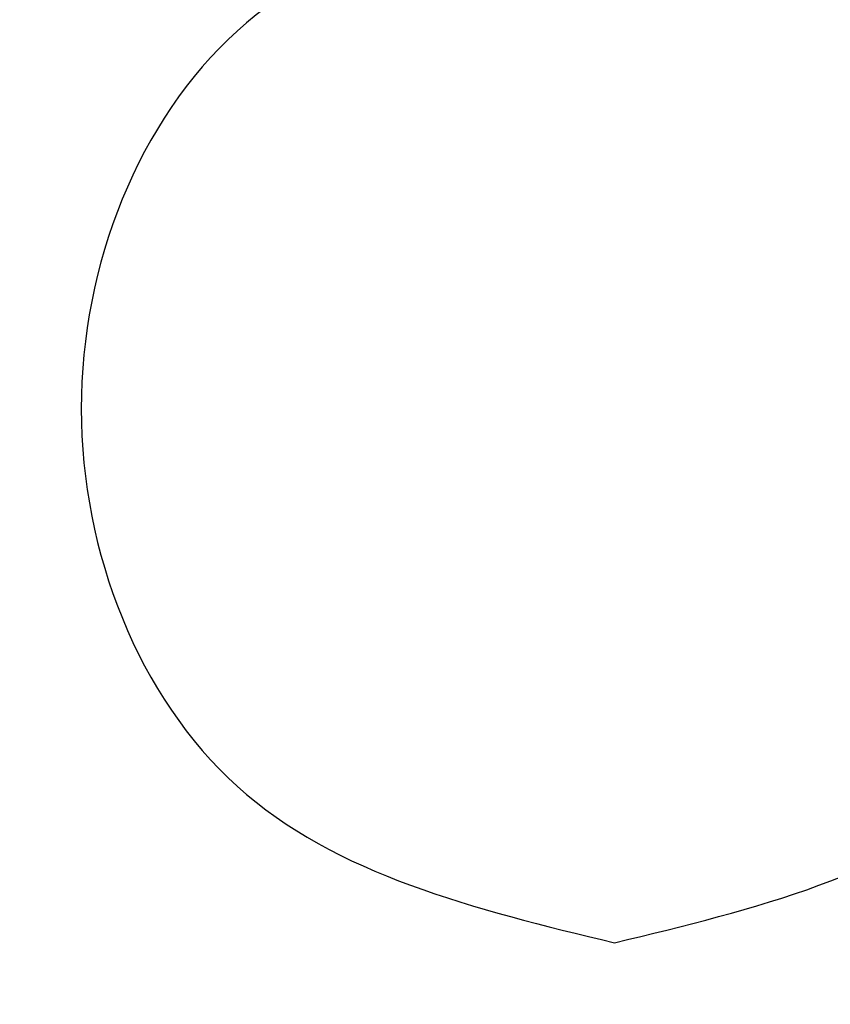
# Model space of a CAD drawing. Header units: inches. Extents: x -832 to -627, y -264 to 26.
# Tile 12 of 23: x -763.771 to -763.441, y -55.519 to -55.119. Entities that reach past the tile are written whole.
import ezdxf

# ---------------------------------------------------------------- set-up
doc = ezdxf.new("R2010")
doc.units = ezdxf.units.IN

# ---------------------------------------------------------------- blocks, each defined once
blk = doc.blocks.new('MEMBRANA__2', base_point=(-797.2500010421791, -81.75000026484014))
at = {"color": 7, "linetype": 'Continuous'}
for points in [[(-763.960760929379, -55.42816791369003), (-763.9619007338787, -55.42689125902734), (-763.9630713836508, -55.4255767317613), (-763.9642725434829, -55.42422451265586), (-763.9655038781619, -55.42283478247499), (-763.966765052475, -55.42140772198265), (-763.9680557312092, -55.41994351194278), (-763.9693755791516, -55.41844233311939), (-763.9707242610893, -55.41690436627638), (-763.9721014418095, -55.41532979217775), (-763.9735067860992, -55.41371879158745), (-763.9749399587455, -55.41207154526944), (-763.9764006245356, -55.41038823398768), (-763.9778884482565, -55.40866903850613), (-763.9794030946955, -55.40691413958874), (-763.9809442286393, -55.40512371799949), (-763.9825115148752, -55.40329795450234), (-763.9841046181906, -55.40143702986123), (-763.9857232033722, -55.39954112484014), (-763.9873669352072, -55.39761042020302), (-763.9890354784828, -55.39564509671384), (-763.9907284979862, -55.39364533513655), (-763.9924456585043, -55.39161131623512), (-763.9941866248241, -55.3895432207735), (-763.9959510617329, -55.38744122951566), (-763.9977386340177, -55.38530552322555), (-763.9995490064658, -55.38313628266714), (-764.0013818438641, -55.38093368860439), (-764.0032368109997, -55.37869792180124), (-764.0051135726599, -55.37642916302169), (-764.0070117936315, -55.37412759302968), (-764.0089311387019, -55.37179339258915), (-764.0108712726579, -55.36942674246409), (-764.0128318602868, -55.36702782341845), (-764.0148125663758, -55.36459681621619), (-764.016813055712, -55.36213390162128), (-764.0188329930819, -55.35963926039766), (-764.0208720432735, -55.35711307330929), (-764.0229298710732, -55.35455552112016), (-764.0250061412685, -55.35196678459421), (-764.0271005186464, -55.3493470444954), (-764.0292126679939, -55.34669648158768), (-764.0313422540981, -55.34401527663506), (-764.0334889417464, -55.34130361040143), (-764.0356523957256, -55.33856166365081), (-764.0378322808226, -55.33578961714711), (-764.0400282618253, -55.33298765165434), (-764.0422400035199, -55.33015594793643), (-764.0444671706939, -55.32729468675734), (-764.0467094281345, -55.32440404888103), (-764.0489664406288, -55.32148421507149), (-764.0512378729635, -55.31853536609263), (-764.0535233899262, -55.31555768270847), (-764.0558226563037, -55.31255134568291), (-764.0581353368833, -55.30951653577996), (-764.060461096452, -55.30645343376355), (-764.0627995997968, -55.30336222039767), (-764.0651505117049, -55.30024307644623), (-764.0675134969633, -55.29709618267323), (-764.0698882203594, -55.29392171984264), (-764.0722743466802, -55.29071986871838), (-764.0746715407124, -55.28749081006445), (-764.0770794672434, -55.28423472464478), (-764.0794977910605, -55.28095179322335), (-764.0819261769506, -55.27764219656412), (-764.0843642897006, -55.27430611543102), (-764.0868117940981, -55.27094373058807), (-764.0892683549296, -55.26755522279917), (-764.0917336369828, -55.26414077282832), (-764.0942073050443, -55.26070056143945), (-764.0966890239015, -55.25723476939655), (-764.0991784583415, -55.25374357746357), (-764.1016752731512, -55.25022716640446), (-764.1041791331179, -55.2466857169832), (-764.1066897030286, -55.24311940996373), (-764.1092066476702, -55.23952842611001), (-764.1117296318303, -55.23591294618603), (-764.1142583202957, -55.23227315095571), (-764.1167923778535, -55.22860922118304), (-764.1193314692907, -55.22492133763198), (-764.1218752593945, -55.22120968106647), (-764.1244234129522, -55.21747443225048), (-764.1269755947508, -55.21371577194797), (-764.1295314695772, -55.20993388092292), (-764.1320907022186, -55.20612893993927), (-764.1346529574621, -55.20230112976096), (-764.1372179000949, -55.19845063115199), (-764.1397851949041, -55.19457762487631), (-764.1423545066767, -55.19068229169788), (-764.1449255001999, -55.18676481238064), (-764.1474978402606, -55.18282536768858), (-764.1500711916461, -55.17886413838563), (-764.1526452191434, -55.17488130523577), (-764.1552195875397, -55.17087704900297), (-764.157793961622, -55.16685155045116), (-764.1603680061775, -55.16280499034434), (-764.1629413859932, -55.15873754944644), (-764.1655137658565, -55.15464940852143), (-764.168084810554, -55.15054074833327), (-764.1706541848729, -55.1464117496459), (-764.1732215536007, -55.14226259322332), (-764.1757865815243, -55.13809345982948), (-764.1783489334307, -55.13390453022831), (-764.180908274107, -55.12969598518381), (-764.1834642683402, -55.1254680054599), (-764.1860165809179, -55.12122077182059), (-764.1885648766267, -55.11695446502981), (-764.1911088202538, -55.11266926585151), (-764.1936480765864, -55.10836535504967), (-764.1961823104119, -55.10404291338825), (-764.1987111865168, -55.09970212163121), (-764.2012343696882, -55.09534316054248), (-764.2037515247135, -55.09096621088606), (-764.2062623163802, -55.0865714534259), (-764.2087664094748, -55.08215906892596), (-764.2112634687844, -55.07772923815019), (-764.2137531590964, -55.07328214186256), (-764.2162351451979, -55.06881796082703), (-764.2187090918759, -55.06433687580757), (-764.221174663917, -55.0598390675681), (-764.2236315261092, -55.05532471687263), (-764.2260793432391, -55.05079400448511), (-764.2285177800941, -55.04624711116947), (-764.2309465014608, -55.04168421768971), (-764.2333651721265, -55.03710550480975), (-764.2357734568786, -55.03251115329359), (-764.2381710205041, -55.02790134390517), (-764.2405575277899, -55.02327625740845), (-764.2429326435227, -55.01863607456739), (-764.2452960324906, -55.01398097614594), (-764.2476473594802, -55.0093111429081), (-764.2499862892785, -55.00462675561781), (-764.2523124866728, -54.99992799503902), (-764.2546256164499, -54.99521504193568), (-764.2569253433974, -54.99048807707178), (-764.2592113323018, -54.98574728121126), (-764.2614832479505, -54.98099283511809), (-764.2637407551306, -54.97622491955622), (-764.2659835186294, -54.97144371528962), (-764.2682112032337, -54.96664940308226), (-764.2704234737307, -54.96184216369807), (-764.2726199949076, -54.95702217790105), (-764.2748004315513, -54.95218962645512), (-764.276964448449, -54.94734469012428), (-764.2791117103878, -54.94248754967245), (-764.2812418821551, -54.93761838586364), (-764.2833546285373, -54.93273737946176), (-764.2854496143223, -54.9278447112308), (-764.2875265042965, -54.92294056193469), (-764.2895849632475, -54.91802511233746), (-764.2916246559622, -54.91309854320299), (-764.2936452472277, -54.90816103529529), (-764.295646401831, -54.90321276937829), (-764.2976277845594, -54.89825392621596), (-764.2995890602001, -54.89328468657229), (-764.3015298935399, -54.88830523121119), (-764.3034499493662, -54.88331574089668), (-764.3053488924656, -54.87831639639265), (-764.3072263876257, -54.87330737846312), (-764.3090820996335, -54.86828886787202), (-764.3109156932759, -54.86326104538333), (-764.3127268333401, -54.85822409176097), (-764.3145151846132, -54.85317818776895), (-764.3162804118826, -54.84812351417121), (-764.318022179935, -54.84306025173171), (-764.3197401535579, -54.8379885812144), (-764.3214339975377, -54.83290868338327), (-764.3231033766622, -54.82782073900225), (-764.3247479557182, -54.82272492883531), (-764.3263673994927, -54.81762143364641), (-764.3279613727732, -54.81251043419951), (-764.3295295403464, -54.80739211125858), (-764.3310715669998, -54.80226664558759), (-764.3325871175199, -54.79713421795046), (-764.3340758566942, -54.79199500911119), (-764.3355374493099, -54.78684919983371), (-764.3369715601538, -54.781696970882), (-764.3383778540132, -54.77653850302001), (-764.3397559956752, -54.77137397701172), (-764.3411056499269, -54.76620357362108), (-764.3424264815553, -54.76102747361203), (-764.3437181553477, -54.75584585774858), (-764.3449803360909, -54.75065890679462), (-764.3462126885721, -54.74546680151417), (-764.3474148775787, -54.74026972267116), (-764.3485865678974, -54.73506785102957), (-764.3497274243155, -54.72986136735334), (-764.3508371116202, -54.72465045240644), (-764.3519152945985, -54.71943528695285), (-764.352961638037, -54.71421605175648), (-764.353975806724, -54.70899292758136), (-764.3549574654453, -54.70376609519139), (-764.3559062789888, -54.69853573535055), (-764.3568219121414, -54.69330202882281), (-764.3576677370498, -54.68828453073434), (-764.3584825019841, -54.68326328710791), (-764.3592659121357, -54.67823745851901), (-764.3600176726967, -54.67320620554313), (-764.3607374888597, -54.66816868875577), (-764.3614250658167, -54.66312406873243), (-764.3620801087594, -54.65807150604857), (-764.3627023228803, -54.65301016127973), (-764.3632914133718, -54.64793919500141), (-764.3638470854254, -54.64285776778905), (-764.3643690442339, -54.6377650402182), (-764.3648569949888, -54.63266017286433), (-764.3653106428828, -54.62754232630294), (-764.3657296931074, -54.62241066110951), (-764.3661138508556, -54.61726433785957), (-764.3664628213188, -54.61210251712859), (-764.3667763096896, -54.60692435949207), (-764.3670540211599, -54.60172902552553), (-764.3672956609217, -54.5965156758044), (-764.3675009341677, -54.59128347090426), (-764.3676695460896, -54.58603157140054), (-764.3678012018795, -54.58075913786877), (-764.3678956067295, -54.57546533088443), (-764.367952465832, -54.57014931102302), (-764.367971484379, -54.56481023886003), (-764.3679524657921, -54.56043028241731), (-764.3678955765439, -54.55605945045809), (-764.3678010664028, -54.55169820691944), (-764.3676691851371, -54.54734701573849), (-764.3675001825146, -54.5430063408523), (-764.3672943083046, -54.53867664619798), (-764.3670518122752, -54.53435839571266), (-764.3667729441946, -54.5300520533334), (-764.3664579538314, -54.52575808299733), (-764.3661070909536, -54.52147694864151), (-764.3657206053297, -54.51720911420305), (-764.3652987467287, -54.51295504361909), (-764.3648417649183, -54.5087152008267), (-764.3643499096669, -54.50449004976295), (-764.3638234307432, -54.50028005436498), (-764.3632625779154, -54.49608567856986), (-764.362667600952, -54.49190738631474), (-764.3620387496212, -54.48774564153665), (-764.3613762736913, -54.4836009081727), (-764.3606804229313, -54.47947365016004), (-764.3599514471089, -54.47536433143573), (-764.3591895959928, -54.47127341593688), (-764.3583951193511, -54.46720136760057), (-764.3575682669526, -54.46314865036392), (-764.3567092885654, -54.45911572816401), (-764.3558184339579, -54.45510306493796), (-764.3548959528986, -54.45111112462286), (-764.3539420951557, -54.44714037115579), (-764.3529571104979, -54.44319126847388), (-764.3519412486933, -54.4392642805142), (-764.3508947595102, -54.43535987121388), (-764.3496871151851, -54.4310158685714), (-764.348441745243, -54.42670066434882), (-764.3471590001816, -54.42241417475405), (-764.3458392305, -54.41815631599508), (-764.3444827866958, -54.41392700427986), (-764.3430900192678, -54.40972615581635), (-764.3416612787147, -54.4055536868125), (-764.3401969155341, -54.40140951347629), (-764.3386972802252, -54.39729355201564), (-764.3371627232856, -54.39320571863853), (-764.3355935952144, -54.38914592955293), (-764.3339902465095, -54.38511410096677), (-764.3323530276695, -54.38111014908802), (-764.3306822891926, -54.37713399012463), (-764.3289783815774, -54.37318554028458), (-764.3272416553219, -54.36926471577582), (-764.3254724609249, -54.3653714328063), (-764.3236711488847, -54.36150560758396), (-764.3218380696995, -54.35766715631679), (-764.3199735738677, -54.35385599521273), (-764.3180780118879, -54.35007204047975), (-764.3161517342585, -54.3463152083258), (-764.3141950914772, -54.34258541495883), (-764.3122084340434, -54.33888257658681), (-764.3101921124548, -54.3352066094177), (-764.30814647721, -54.33155742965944), (-764.3060718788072, -54.32793495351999), (-764.3039686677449, -54.32433909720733), (-764.3018371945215, -54.3207697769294), (-764.2996778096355, -54.31722690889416), (-764.297490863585, -54.31371040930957), (-764.2952767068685, -54.31022019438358), (-764.2930356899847, -54.30675618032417), (-764.2907681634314, -54.30331828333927), (-764.2884744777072, -54.29990641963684), (-764.2861549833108, -54.29652050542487), (-764.28381003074, -54.29316045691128), (-764.2814399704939, -54.28982619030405), (-764.2790451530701, -54.28651762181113), (-764.2766259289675, -54.28323466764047), (-764.2741826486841, -54.27997724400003), (-764.271715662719, -54.2767452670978), (-764.2692253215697, -54.27353865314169), (-764.2667119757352, -54.27035731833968), (-764.2641759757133, -54.26720117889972), (-764.2616176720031, -54.26407015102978), (-764.2590374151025, -54.26096415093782), (-764.2564355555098, -54.25788309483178), (-764.2538124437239, -54.25482689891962), (-764.2511684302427, -54.25179547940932), (-764.2485038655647, -54.24878875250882), (-764.2458191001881, -54.24580663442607), (-764.2431144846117, -54.24284904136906), (-764.2403903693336, -54.2399158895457), (-764.2376471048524, -54.23700709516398), (-764.234885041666, -54.23412257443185), (-764.2321045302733, -54.23126224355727), (-764.2293059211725, -54.2284260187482), (-764.2264895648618, -54.22561381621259), (-764.2236558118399, -54.2228255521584), (-764.2208050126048, -54.22006114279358), (-764.2179375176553, -54.2173205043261), (-764.2150536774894, -54.21460355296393), (-764.2121538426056, -54.211910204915), (-764.2092383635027, -54.20924037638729), (-764.2063075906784, -54.20659398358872), (-764.2033618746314, -54.2039709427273), (-764.20040156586, -54.20137117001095), (-764.1974270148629, -54.19879458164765), (-764.194438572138, -54.19624109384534), (-764.1914365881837, -54.19371062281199), (-764.188421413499, -54.19120308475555), (-764.1853933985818, -54.18871839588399), (-764.1823528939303, -54.18625647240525), (-764.1793002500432, -54.18381723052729), (-764.176235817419, -54.18140058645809), (-764.1731599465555, -54.17900645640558), (-764.1700729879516, -54.17663475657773), (-764.1669752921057, -54.17428540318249), (-764.1638672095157, -54.17195831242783), (-764.1607490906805, -54.16965340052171), (-764.1576212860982, -54.16737058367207), (-764.1544841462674, -54.16510977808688), (-764.1513380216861, -54.16287089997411), (-764.1481832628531, -54.16065386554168), (-764.1450202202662, -54.15845859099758), (-764.1418492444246, -54.15628499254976), (-764.1386706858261, -54.15413298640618), (-764.1354848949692, -54.15200248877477), (-764.1322922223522, -54.14989341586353), (-764.1290930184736, -54.14780568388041), (-764.1258876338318, -54.14573920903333), (-764.1226764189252, -54.14369390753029), (-764.1194597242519, -54.14166969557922), (-764.1162379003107, -54.13966648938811), (-764.1130112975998, -54.13768420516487), (-764.1097802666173, -54.13572275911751), (-764.106545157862, -54.13378206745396), (-764.103306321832, -54.13186204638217), (-764.1000641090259, -54.1299626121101), (-764.0968188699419, -54.12808368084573), (-764.0935709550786, -54.12622516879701), (-764.0903207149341, -54.12438699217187), (-764.0870685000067, -54.12256906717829), (-764.0838146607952, -54.12077131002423), (-764.0805595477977, -54.11899363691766), (-764.0773035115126, -54.1172359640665), (-764.0740469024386, -54.11549820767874), (-764.0707900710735, -54.11378028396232), (-764.0675333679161, -54.11208210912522), (-764.0642771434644, -54.11040359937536), (-764.0610217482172, -54.10874467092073), (-764.057767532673, -54.10710523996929), (-764.0545148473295, -54.10548522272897), (-764.0512640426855, -54.10388453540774), (-764.0480154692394, -54.10230309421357), (-764.0447694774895, -54.1007408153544), (-764.0415264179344, -54.09919761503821), (-764.038286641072, -54.0976734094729), (-764.035050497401, -54.09616811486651), (-764.0318183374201, -54.09468164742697), (-764.0285905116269, -54.09321392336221), (-764.0253673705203, -54.0917648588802), (-764.0221492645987, -54.09033437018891), (-764.0189365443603, -54.08892237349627), (-764.0157295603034, -54.08752878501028), (-764.0125286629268, -54.08615352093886), (-764.0093342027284, -54.08479649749), (-764.0061465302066, -54.08345763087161), (-764.0029659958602, -54.0821368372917), (-763.9997929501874, -54.08083403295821), (-763.9966277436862, -54.07954913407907), (-763.9934707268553, -54.07828205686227), (-763.9903222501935, -54.07703271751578), (-763.9871826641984, -54.07580103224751), (-763.9840523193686, -54.07458691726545), (-763.9809315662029, -54.07339028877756), (-763.9778207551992, -54.07221106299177), (-763.9747202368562, -54.07104915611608), (-763.9716303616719, -54.06990448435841), (-763.9685514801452, -54.06877696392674), (-763.9654839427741, -54.06766651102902), (-763.9624281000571, -54.06657304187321), (-763.9593843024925, -54.06549647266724), (-763.9563529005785, -54.06443671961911), (-763.953334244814, -54.06339369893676), (-763.9503286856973, -54.06236732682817), (-763.947336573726, -54.06135751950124), (-763.9443582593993, -54.06036419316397), (-763.9413940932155, -54.05938726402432), (-763.9384444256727, -54.05842664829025), (-763.9355096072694, -54.05748226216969), (-763.9325899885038, -54.05655402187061), (-763.9296859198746, -54.05564184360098), (-763.9267977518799, -54.05474564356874), (-763.9239258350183, -54.05386533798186), (-763.921070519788, -54.05300084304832), (-763.9182321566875, -54.05215207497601), (-763.9154110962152, -54.05131894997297), (-763.9126076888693, -54.05050138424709), (-763.9098222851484, -54.04969929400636), (-763.9070552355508, -54.04891259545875), (-763.9043068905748, -54.04814120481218), (-763.9015776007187, -54.04738503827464), (-763.898867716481, -54.04664401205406), (-763.8961775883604, -54.04591804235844), (-763.8935075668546, -54.04520704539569), (-763.8908580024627, -54.0445109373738), (-763.8882292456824, -54.04382963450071), (-763.8856216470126, -54.0431630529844), (-763.8830355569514, -54.04251110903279), (-763.8804713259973, -54.04187371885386), (-763.8779293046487, -54.04125079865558), (-763.8754098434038, -54.04064226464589), (-763.8729132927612, -54.04004803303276), (-763.870440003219, -54.03946802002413), (-763.8679903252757, -54.03890214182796), (-763.8655646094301, -54.03835031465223), (-763.8631632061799, -54.03781245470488), (-763.8607864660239, -54.03728847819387), (-763.8584347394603, -54.03677830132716), (-763.8561083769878, -54.03628184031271), (-763.8538077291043, -54.03579901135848), (-763.8515331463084, -54.0353297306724), (-763.8492849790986, -54.03487391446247), (-763.847063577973, -54.03443147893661), (-763.8448692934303, -54.03400234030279), (-763.8427024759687, -54.033586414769), (-763.8405634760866, -54.03318361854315), (-763.8384526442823, -54.03279386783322), (-763.8363703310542, -54.03241707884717), (-763.8343168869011, -54.03205316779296), (-763.8322926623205, -54.03170205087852), (-763.8302980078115, -54.03136364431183), (-763.8283332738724, -54.03103786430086), (-763.8263988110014, -54.03072462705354), (-763.824494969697, -54.03042384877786), (-763.8226221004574, -54.03013544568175), (-763.820780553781, -54.02985933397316), (-763.8189706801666, -54.02959542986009), (-763.8171928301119, -54.02934364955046), (-763.8154473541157, -54.02910390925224), (-763.8137346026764, -54.02887612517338), (-763.8120549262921, -54.02866021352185), (-763.8104086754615, -54.02845609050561), (-763.8087962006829, -54.0282636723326), (-763.8072178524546, -54.02808287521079), (-763.805673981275, -54.02791361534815), (-763.8041649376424, -54.02775580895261), (-763.8026910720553, -54.02760937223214), (-763.801252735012, -54.0274742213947), (-763.7998502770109, -54.02735027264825), (-763.7984840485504, -54.02723744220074), (-763.7977320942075, -54.02717890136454), (-763.7969890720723, -54.02712382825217), (-763.796252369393, -54.02707220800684), (-763.7955193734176, -54.02702402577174), (-763.7947874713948, -54.02697926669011), (-763.7940540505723, -54.02693791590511), (-763.7933164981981, -54.02689995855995), (-763.792572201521, -54.02686537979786), (-763.7918185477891, -54.02683416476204), (-763.7910529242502, -54.02680629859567), (-763.7902727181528, -54.02678176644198), (-763.789475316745, -54.02676055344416), (-763.788658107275, -54.02674264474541), (-763.7878184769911, -54.02672802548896), (-763.7869538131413, -54.02671668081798), (-763.786061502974, -54.0267085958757), (-763.7851389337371, -54.02670375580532), (-763.7841834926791, -54.02670214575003), (-763.7840201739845, -54.02670272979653), (-763.783823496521, -54.02670447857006), (-763.7835951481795, -54.02670738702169), (-763.7833368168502, -54.02671145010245), (-763.7830501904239, -54.02671666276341), (-763.7827369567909, -54.02672301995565), (-763.7823988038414, -54.02673051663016), (-763.782037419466, -54.02673914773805), (-763.7816544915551, -54.02674890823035), (-763.781251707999, -54.02675979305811), (-763.7808307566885, -54.02677179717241), (-763.7803933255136, -54.02678491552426), (-763.7799411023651, -54.02679914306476), (-763.7794757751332, -54.02681447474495), (-763.7789990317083, -54.02683090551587), (-763.7785125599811, -54.02684843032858), (-763.7780180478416, -54.02686704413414), (-763.7775171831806, -54.02688674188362), (-763.7770116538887, -54.02690751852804), (-763.7765031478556, -54.02692936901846), (-763.7759933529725, -54.02695228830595), (-763.7737192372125, -54.02706761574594), (-763.7714533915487, -54.02720372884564), (-763.7691961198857, -54.02736017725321), (-763.7669477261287, -54.02753651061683), (-763.7647085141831, -54.02773227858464), (-763.7624787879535, -54.02794703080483), (-763.7602588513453, -54.02818031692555), (-763.7580490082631, -54.02843168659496), (-763.7558495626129, -54.02870068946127), (-763.7536608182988, -54.02898687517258), (-763.7514830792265, -54.02928979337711), (-763.7493166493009, -54.029608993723), (-763.7471618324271, -54.02994402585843), (-763.7450189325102, -54.03029443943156), (-763.7428882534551, -54.03065978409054), (-763.7407700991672, -54.03103960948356), (-763.7386647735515, -54.03143346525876), (-763.7365725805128, -54.03184090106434), (-763.7344938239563, -54.03226146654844), (-763.7324288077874, -54.03269471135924), (-763.7303778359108, -54.03314018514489), (-763.7283412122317, -54.03359743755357), (-763.7263192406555, -54.03406601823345), (-763.7243122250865, -54.03454547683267), (-763.7223204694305, -54.03503536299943), (-763.7203442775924, -54.03553522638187), (-763.7183839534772, -54.03604461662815), (-763.7164398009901, -54.03656308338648), (-763.7145121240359, -54.03709017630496), (-763.7126012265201, -54.03762544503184), (-763.7107074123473, -54.03816843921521), (-763.708830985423, -54.03871870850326), (-763.7069722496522, -54.03927580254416), (-763.7051315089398, -54.03983927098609), (-763.703309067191, -54.0404086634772), (-763.7015052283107, -54.04098352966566), (-763.6997202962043, -54.04156341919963), (-763.6979545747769, -54.04214788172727), (-763.6962083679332, -54.04273646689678), (-763.6944819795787, -54.04332872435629), (-763.692775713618, -54.04392420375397), (-763.6910898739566, -54.04452245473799), (-763.6894247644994, -54.04512302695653), (-763.6877806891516, -54.04572547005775), (-763.6861579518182, -54.0463293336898), (-763.6845568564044, -54.04693416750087), (-763.682977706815, -54.04753952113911), (-763.6814208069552, -54.04814494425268), (-763.6798864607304, -54.04874998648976), (-763.6783749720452, -54.04935419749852), (-763.6768866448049, -54.04995712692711), (-763.6754217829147, -54.0505583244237), (-763.6739806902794, -54.05115733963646), (-763.6725636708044, -54.05175372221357), (-763.6711710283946, -54.05234702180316), (-763.6698030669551, -54.05293678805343), (-763.6684600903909, -54.05352257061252), (-763.6671424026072, -54.05410391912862), (-763.6658503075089, -54.05468038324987), (-763.6645841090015, -54.05525151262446), (-763.6633441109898, -54.05581685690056), (-763.6621306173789, -54.0563759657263), (-763.6609439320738, -54.05692838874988), (-763.6597843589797, -54.05747367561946), (-763.6586522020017, -54.0580113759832), (-763.6575477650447, -54.05854103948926), (-763.656471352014, -54.0590622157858), (-763.6554232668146, -54.05957445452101), (-763.6544038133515, -54.06007730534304), (-763.6534132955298, -54.06057031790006), (-763.6524520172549, -54.06105304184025), (-763.6515202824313, -54.06152502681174), (-763.6506183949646, -54.06198582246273), (-763.6497466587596, -54.06243497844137), (-763.6489053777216, -54.06287204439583), (-763.6480948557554, -54.06329656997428), (-763.6473153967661, -54.06370810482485), (-763.646567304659, -54.06410619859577), (-763.6458508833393, -54.06449040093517), (-763.6451664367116, -54.06486026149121), (-763.6445142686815, -54.06521532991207), (-763.6438946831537, -54.06555515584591), (-763.6433079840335, -54.06587928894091), (-763.6427544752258, -54.0661872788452), (-763.6422344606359, -54.06647867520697), (-763.6417482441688, -54.06675302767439), (-763.6412961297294, -54.06700988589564), (-763.6408784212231, -54.06724879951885), (-763.6404954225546, -54.0674693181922), (-763.6401474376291, -54.06767099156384), (-763.639834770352, -54.06785336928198), (-763.639557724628, -54.06801600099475), (-763.6393166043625, -54.06815843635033), (-763.6391117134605, -54.06828022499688), (-763.6389433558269, -54.06838091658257), (-763.6388118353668, -54.06846006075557), (-763.6387174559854, -54.06851720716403), (-763.6386605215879, -54.06855190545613), (-763.6386413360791, -54.06856370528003)], [(-763.5290901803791, -55.05954245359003), (-763.6823970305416, -55.12319013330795), (-763.745786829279, -55.27675185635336), (-763.6823970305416, -55.43016987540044), (-763.5290901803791, -55.49379702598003)], [(-763.5290901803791, -55.49379702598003), (-763.375481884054, -55.43016986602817), (-763.312049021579, -55.27675178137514), (-763.3754818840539, -55.12319012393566), (-763.5290901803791, -55.05954245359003)], [(-763.377505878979, -55.70859887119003), (-763.3787880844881, -55.70973938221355), (-763.3801081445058, -55.71091073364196), (-763.3814658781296, -55.71211259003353), (-763.3828611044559, -55.71334461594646), (-763.3842936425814, -55.71460647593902), (-763.3857633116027, -55.7158978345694), (-763.3872699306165, -55.71721835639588), (-763.3888133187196, -55.71856770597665), (-763.3903932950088, -55.71994554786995), (-763.3920096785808, -55.72135154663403), (-763.393662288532, -55.7227853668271), (-763.3953509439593, -55.72424667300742), (-763.3970754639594, -55.72573512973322), (-763.398835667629, -55.72725040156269), (-763.4006313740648, -55.72879215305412), (-763.4024624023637, -55.73036004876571), (-763.4043285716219, -55.7319537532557), (-763.4062297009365, -55.73357293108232), (-763.4081656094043, -55.73521724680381), (-763.4101361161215, -55.73688636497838), (-763.412141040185, -55.7385799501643), (-763.4141802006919, -55.74029766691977), (-763.4162534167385, -55.74203917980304), (-763.4183605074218, -55.74380415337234), (-763.420501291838, -55.74559225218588), (-763.4226755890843, -55.74740314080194), (-763.4248832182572, -55.7492364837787), (-763.4271239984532, -55.75109194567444), (-763.4293977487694, -55.75296919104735), (-763.4317042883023, -55.7548678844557), (-763.4340434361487, -55.75678769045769), (-763.4364150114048, -55.75872827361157), (-763.4388188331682, -55.76068929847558), (-763.4412547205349, -55.76267042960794), (-763.4437224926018, -55.76467133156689), (-763.4462219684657, -55.76669166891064), (-763.4487529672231, -55.76873110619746), (-763.4513153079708, -55.77078930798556), (-763.4539088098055, -55.77286593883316), (-763.456533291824, -55.77496066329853), (-763.4591885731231, -55.77707314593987), (-763.4618744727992, -55.77920305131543), (-763.464590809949, -55.78135004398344), (-763.4673374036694, -55.78351378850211), (-763.4701140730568, -55.78569394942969), (-763.4729206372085, -55.78789019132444), (-763.4757569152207, -55.79010217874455), (-763.4786227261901, -55.79232957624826), (-763.4815178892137, -55.79457204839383), (-763.484442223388, -55.79682925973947), (-763.4873955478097, -55.79910087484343), (-763.4903776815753, -55.80138655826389), (-763.4933884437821, -55.80368597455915), (-763.4964276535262, -55.80599878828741), (-763.4994951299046, -55.80832466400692), (-763.5025906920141, -55.81066326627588), (-763.505714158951, -55.81301425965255), (-763.5088653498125, -55.81537730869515), (-763.5120440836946, -55.81775207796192), (-763.5152501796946, -55.82013823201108), (-763.5184834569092, -55.82253543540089), (-763.5217437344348, -55.82494335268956), (-763.5250308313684, -55.82736164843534), (-763.5283445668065, -55.82978998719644), (-763.5316847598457, -55.8322280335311), (-763.5350512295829, -55.83467545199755), (-763.5384437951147, -55.83713190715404), (-763.5418622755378, -55.83959706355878), (-763.5453064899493, -55.84207058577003), (-763.5487762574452, -55.844552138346), (-763.5522713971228, -55.84704138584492), (-763.5557917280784, -55.84953799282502), (-763.5593370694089, -55.85204162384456), (-763.5629072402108, -55.85455194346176), (-763.5665020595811, -55.85706861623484), (-763.5701213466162, -55.85959130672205), (-763.5737649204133, -55.8621196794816), (-763.5774326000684, -55.86465339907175), (-763.5811242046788, -55.86719213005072), (-763.5848395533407, -55.86973553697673), (-763.5885784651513, -55.87228328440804), (-763.5923407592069, -55.87483503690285), (-763.5961262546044, -55.87739045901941), (-763.5999347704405, -55.87994921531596), (-763.6037661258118, -55.88251097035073), (-763.6076201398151, -55.88507538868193), (-763.611496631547, -55.88764213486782), (-763.6153954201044, -55.89021087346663), (-763.6193163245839, -55.89278126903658), (-763.623259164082, -55.8953529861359), (-763.6272237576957, -55.89792568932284), (-763.6312099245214, -55.90049904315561), (-763.6352174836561, -55.90307271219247), (-763.6392462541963, -55.90564636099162), (-763.6432960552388, -55.90821965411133), (-763.6473667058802, -55.91079225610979), (-763.6514580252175, -55.91336383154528), (-763.655569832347, -55.915934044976), (-763.6597019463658, -55.91850256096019), (-763.66385418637, -55.92106904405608), (-763.668026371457, -55.92363315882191), (-763.672218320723, -55.92619456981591), (-763.6764298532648, -55.92875294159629), (-763.6806607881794, -55.93130793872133), (-763.6849109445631, -55.93385922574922), (-763.6891801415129, -55.93640646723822), (-763.6934681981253, -55.93894932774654), (-763.6977749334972, -55.94148747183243), (-763.7021001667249, -55.94402056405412), (-763.7064437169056, -55.94654826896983), (-763.710805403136, -55.94907025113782), (-763.7151850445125, -55.9515861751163), (-763.7195824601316, -55.9540957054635), (-763.7239974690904, -55.95659850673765), (-763.7284298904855, -55.959094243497), (-763.7328795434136, -55.96158258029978), (-763.7373462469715, -55.96406318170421), (-763.7418298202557, -55.96653571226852), (-763.7463300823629, -55.96899983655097), (-763.7508468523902, -55.97145521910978), (-763.7553799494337, -55.97390152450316), (-763.7599291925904, -55.97633841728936), (-763.7644944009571, -55.97876556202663), (-763.7690753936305, -55.98118262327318), (-763.773671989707, -55.98358926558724), (-763.7782840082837, -55.98598515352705), (-763.7829112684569, -55.98836995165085), (-763.7875535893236, -55.99074332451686), (-763.7922107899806, -55.99310493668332), (-763.7968826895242, -55.99545445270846), (-763.8015691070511, -55.99779153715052), (-763.8062698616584, -56.0001158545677), (-763.8109847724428, -56.00242706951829), (-763.8157136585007, -56.00472484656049), (-763.8204563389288, -56.00700885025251), (-763.825212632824, -56.00927874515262), (-763.8299823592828, -56.01153419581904), (-763.8347653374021, -56.01377486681), (-763.8395613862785, -56.01600042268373), (-763.8443703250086, -56.01821052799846), (-763.8491919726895, -56.02040484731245), (-763.8540261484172, -56.02258304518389), (-763.8588726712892, -56.02474478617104), (-763.8637313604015, -56.02688973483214), (-763.8686020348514, -56.0290175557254), (-763.8734845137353, -56.03112791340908), (-763.8783786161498, -56.03322047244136), (-763.8832841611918, -56.03529489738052), (-763.8882009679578, -56.03735085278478), (-763.8931288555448, -56.03938800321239), (-763.8980676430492, -56.04140601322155), (-763.9030171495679, -56.04340454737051), (-763.9079771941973, -56.04538327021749), (-763.9129475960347, -56.04734184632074), (-763.9179281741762, -56.04927994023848), (-763.9229187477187, -56.05119721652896), (-763.927919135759, -56.0530933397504), (-763.9329291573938, -56.05496797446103), (-763.9379486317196, -56.05682078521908), (-763.9429773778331, -56.05865143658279), (-763.9480152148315, -56.06045959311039), (-763.953061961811, -56.06224491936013), (-763.9581174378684, -56.0640070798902), (-763.9631814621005, -56.06574573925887), (-763.9682538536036, -56.06746056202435), (-763.9733344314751, -56.06915121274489), (-763.9784230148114, -56.07081735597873), (-763.9835194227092, -56.0724586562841), (-763.9886234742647, -56.07407477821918), (-763.9937349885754, -56.07566538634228), (-763.9988537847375, -56.07723014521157), (-764.0039796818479, -56.07876871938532), (-764.0091124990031, -56.08028077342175), (-764.0142520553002, -56.08176597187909), (-764.0193981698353, -56.08322397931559), (-764.0245506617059, -56.08465446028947), (-764.0297093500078, -56.08605707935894), (-764.0348740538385, -56.08743150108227), (-764.0400445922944, -56.08877739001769), (-764.0452207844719, -56.09009441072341), (-764.0504024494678, -56.09138222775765), (-764.0555894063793, -56.09264050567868), (-764.0607814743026, -56.09386890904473), (-764.0659784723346, -56.09506710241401), (-764.0711802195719, -56.09623475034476), (-764.0763865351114, -56.09737151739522), (-764.0815972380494, -56.09847706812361), (-764.0868121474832, -56.09955106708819), (-764.0920310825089, -56.10059317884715), (-764.0972538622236, -56.10160306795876), (-764.1024803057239, -56.10258039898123), (-764.1077102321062, -56.1035248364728), (-764.1129434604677, -56.10443604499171), (-764.1179318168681, -56.10527286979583), (-764.1229238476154, -56.10607894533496), (-764.1279203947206, -56.10685398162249), (-764.1329223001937, -56.10759768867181), (-764.1379304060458, -56.10830977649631), (-764.1429455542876, -56.10898995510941), (-764.147968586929, -56.10963793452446), (-764.1530003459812, -56.11025342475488), (-764.158041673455, -56.11083613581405), (-764.1630934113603, -56.11138577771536), (-764.1681564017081, -56.11190206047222), (-764.173231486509, -56.11238469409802), (-764.1783195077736, -56.11283338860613), (-764.1834213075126, -56.11324785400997), (-764.1885377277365, -56.11362780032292), (-764.1936696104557, -56.11397293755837), (-764.1988177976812, -56.11428297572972), (-764.2039831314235, -56.11455762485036), (-764.2091664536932, -56.1147965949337), (-764.2143686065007, -56.11499959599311), (-764.2195904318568, -56.11516633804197), (-764.2248327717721, -56.11529653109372), (-764.2300964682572, -56.11538988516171), (-764.2353823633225, -56.11544611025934), (-764.2406912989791, -56.11546491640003), (-764.2450460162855, -56.11544610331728), (-764.249391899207, -56.11538982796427), (-764.2537284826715, -56.11529633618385), (-764.2580553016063, -56.11516587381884), (-764.262371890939, -56.11499868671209), (-764.2666777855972, -56.11479502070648), (-764.2709725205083, -56.11455512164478), (-764.2752556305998, -56.11427923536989), (-764.2795266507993, -56.11396760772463), (-764.2837851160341, -56.11362048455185), (-764.2880305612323, -56.11323811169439), (-764.2922625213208, -56.11282073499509), (-764.2964805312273, -56.11236860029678), (-764.3006841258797, -56.11188195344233), (-764.3048728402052, -56.11136104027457), (-764.3090462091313, -56.11080610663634), (-764.3132037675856, -56.11021739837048), (-764.3173450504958, -56.10959516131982), (-764.3214695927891, -56.10893964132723), (-764.3255769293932, -56.10825108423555), (-764.3296665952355, -56.1075297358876), (-764.3337381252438, -56.10677584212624), (-764.3377910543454, -56.1059896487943), (-764.3418249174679, -56.10517140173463), (-764.3458392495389, -56.10432134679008), (-764.3498335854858, -56.10343972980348), (-764.3538074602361, -56.10252679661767), (-764.3577604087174, -56.1015827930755), (-764.3616919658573, -56.10060796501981), (-764.3656016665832, -56.09960255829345), (-764.3694890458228, -56.09856681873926), (-764.373839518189, -56.09736444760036), (-764.378161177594, -56.09612427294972), (-764.3824541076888, -56.0948466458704), (-764.3867183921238, -56.0935319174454), (-764.3909541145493, -56.09218043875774), (-764.3951613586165, -56.09079256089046), (-764.3993402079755, -56.08936863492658), (-764.4034907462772, -56.08790901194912), (-764.4076130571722, -56.08641404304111), (-764.4117072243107, -56.08488407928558), (-764.4157733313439, -56.08331947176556), (-764.419811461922, -56.08172057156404), (-764.4238216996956, -56.08008772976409), (-764.4278041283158, -56.07842129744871), (-764.4317588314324, -56.07672162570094), (-764.4356858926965, -56.07498906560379), (-764.4395853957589, -56.07322396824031), (-764.4434574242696, -56.07142668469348), (-764.4473020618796, -56.06959756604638), (-764.4511193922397, -56.06773696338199), (-764.4549094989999, -56.06584522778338), (-764.4586724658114, -56.06392271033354), (-764.4624083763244, -56.06196976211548), (-764.4661173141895, -56.05998673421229), (-764.4697993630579, -56.05797397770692), (-764.4734546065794, -56.05593184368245), (-764.4770831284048, -56.05386068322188), (-764.4806850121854, -56.05176084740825), (-764.4842603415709, -56.04963268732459), (-764.4878092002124, -56.0474765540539), (-764.4913316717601, -56.0452927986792), (-764.4948278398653, -56.04308177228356), (-764.4982977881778, -56.04084382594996), (-764.5017416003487, -56.03857931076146), (-764.5051593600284, -56.03628857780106), (-764.5085511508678, -56.03397197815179), (-764.5119170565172, -56.03162986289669), (-764.5152571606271, -56.02926258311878), (-764.5185715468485, -56.02687048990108), (-764.5218602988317, -56.02445393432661), (-764.5251235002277, -56.02201326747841), (-764.5283612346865, -56.01954884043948), (-764.5315735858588, -56.01706100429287), (-764.534760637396, -56.01455011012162), (-764.5379224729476, -56.01201650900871), (-764.5410591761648, -56.00946055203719), (-764.5441708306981, -56.00688259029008), (-764.5472575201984, -56.00428297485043), (-764.5503193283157, -56.00166205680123), (-764.5533563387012, -55.99902018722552), (-764.556368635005, -55.99635771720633), (-764.559356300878, -55.99367499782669), (-764.5623194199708, -55.99097238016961), (-764.5652580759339, -55.9882502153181), (-764.5681723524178, -55.98550885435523), (-764.5710623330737, -55.98274864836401), (-764.5739281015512, -55.97996994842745), (-764.5767697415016, -55.97717310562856), (-764.5795873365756, -55.97435847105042), (-764.5823809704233, -55.971526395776), (-764.5851507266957, -55.96867723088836), (-764.5878966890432, -55.96581132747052), (-764.5906189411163, -55.9629290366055), (-764.5933175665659, -55.96003070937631), (-764.5959926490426, -55.957116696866), (-764.5986442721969, -55.95418735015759), (-764.6012725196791, -55.9512430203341), (-764.6038774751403, -55.94828405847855), (-764.6064592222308, -55.94531081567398), (-764.6090178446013, -55.94232364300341), (-764.6115534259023, -55.93932289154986), (-764.6140660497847, -55.93630891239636), (-764.6165557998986, -55.93328205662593), (-764.6190227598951, -55.93024267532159), (-764.6214670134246, -55.92719111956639), (-764.6238886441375, -55.92412774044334), (-764.626287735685, -55.92105288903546), (-764.628664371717, -55.91796691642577), (-764.6310186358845, -55.91487017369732), (-764.633350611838, -55.91176301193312), (-764.6356603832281, -55.90864578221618), (-764.6379480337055, -55.90551883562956), (-764.6402136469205, -55.90238252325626), (-764.6424573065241, -55.89923719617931), (-764.6446790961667, -55.89608320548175), (-764.646879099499, -55.89292090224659), (-764.6490574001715, -55.88975063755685), (-764.6512140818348, -55.88657276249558), (-764.6533492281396, -55.88338762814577), (-764.6554629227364, -55.88019558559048), (-764.6575552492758, -55.8769969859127), (-764.6596262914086, -55.87379218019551), (-764.6616761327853, -55.87058151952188), (-764.6637048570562, -55.86736535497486), (-764.6657125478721, -55.86414403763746), (-764.6676992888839, -55.86091791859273), (-764.669665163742, -55.85768734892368), (-764.6716102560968, -55.85445267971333), (-764.6735346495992, -55.85121426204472), (-764.6754384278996, -55.84797244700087), (-764.6773216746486, -55.8447275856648), (-764.6791844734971, -55.84148002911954), (-764.6810269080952, -55.83823012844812), (-764.6828490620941, -55.83497823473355), (-764.6846510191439, -55.83172469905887), (-764.6864328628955, -55.82846987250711), (-764.6881946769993, -55.82521410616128), (-764.6899365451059, -55.8219577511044), (-764.6916585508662, -55.81870115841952), (-764.6933607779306, -55.81544467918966), (-764.6950433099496, -55.81218866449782), (-764.6967062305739, -55.80893346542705), (-764.6983496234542, -55.80567943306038), (-764.6999735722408, -55.80242691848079), (-764.7015781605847, -55.79917627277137), (-764.7031634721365, -55.79592784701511), (-764.7047295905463, -55.79268199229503), (-764.7062765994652, -55.78943905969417), (-764.7078045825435, -55.78619940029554), (-764.7093136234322, -55.7829633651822), (-764.7108038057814, -55.77973130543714), (-764.712275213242, -55.77650357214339), (-764.7137279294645, -55.77328051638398), (-764.7151620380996, -55.77006248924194), (-764.7165776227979, -55.76684984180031), (-764.7179747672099, -55.76364292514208), (-764.7193535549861, -55.7604420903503), (-764.7207140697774, -55.75724768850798), (-764.7220563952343, -55.75406007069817), (-764.7233806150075, -55.75087958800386), (-764.7246868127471, -55.74770659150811), (-764.7259750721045, -55.74454143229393), (-764.7272454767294, -55.74138446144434), (-764.7284981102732, -55.73823603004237), (-764.7297330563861, -55.73509648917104), (-764.7309503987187, -55.73196618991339), (-764.7321502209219, -55.72884548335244), (-764.733332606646, -55.72573472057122), (-764.7344976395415, -55.72263425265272), (-764.7356454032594, -55.71954443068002), (-764.7367759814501, -55.71646560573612), (-764.737889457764, -55.71339812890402), (-764.738985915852, -55.71034235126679), (-764.7400654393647, -55.70729862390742), (-764.7411281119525, -55.70426729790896), (-764.7421740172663, -55.70124872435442), (-764.7432032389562, -55.69824325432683), (-764.7442158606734, -55.69525123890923), (-764.7452119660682, -55.69227302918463), (-764.7461916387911, -55.68930897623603), (-764.7471549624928, -55.68635943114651), (-764.7481020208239, -55.68342474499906), (-764.7490328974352, -55.68050526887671), (-764.749947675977, -55.67760135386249), (-764.7508464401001, -55.67471335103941), (-764.7517292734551, -55.67184161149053), (-764.7525962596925, -55.66898648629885), (-764.7534474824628, -55.66614832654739), (-764.754283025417, -55.66332748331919), (-764.7551029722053, -55.66052430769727), (-764.7559074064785, -55.65773915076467), (-764.7566964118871, -55.65497236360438), (-764.7574700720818, -55.65222429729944), (-764.7582284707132, -55.64949530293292), (-764.7589716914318, -55.64678573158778), (-764.7596998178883, -55.64409593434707), (-764.7604129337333, -55.64142626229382), (-764.7611111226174, -55.63877706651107), (-764.7617944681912, -55.63614869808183), (-764.7624630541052, -55.6335415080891), (-764.7631169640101, -55.63095584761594), (-764.7637562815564, -55.62839206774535), (-764.7643810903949, -55.62585051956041), (-764.764991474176, -55.62333155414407), (-764.7655875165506, -55.6208355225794), (-764.766169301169, -55.61836277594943), (-764.7667369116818, -55.61591366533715), (-764.7672904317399, -55.61348854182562), (-764.7678299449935, -55.61108775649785), (-764.7683555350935, -55.60871166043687), (-764.7688672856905, -55.60636060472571), (-764.7693652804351, -55.60403494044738), (-764.7698496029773, -55.60173501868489), (-764.770320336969, -55.59946119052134), (-764.7707775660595, -55.59721380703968), (-764.7712213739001, -55.59499321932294), (-764.7716518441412, -55.5927997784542), (-764.7720690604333, -55.59063383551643), (-764.7724731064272, -55.58849574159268), (-764.7728640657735, -55.58638584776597), (-764.7732420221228, -55.58430450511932), (-764.7736070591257, -55.58225206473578), (-764.7739592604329, -55.58022887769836), (-764.7742987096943, -55.57823529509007), (-764.7746254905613, -55.57627166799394), (-764.7749396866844, -55.57433834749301), (-764.7752413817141, -55.57243568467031), (-764.7755306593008, -55.57056403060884), (-764.7758076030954, -55.56872373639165), (-764.7760722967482, -55.56691515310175), (-764.7763248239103, -55.56513863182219), (-764.7765652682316, -55.56339452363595), (-764.7767937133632, -55.56168317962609), (-764.7770102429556, -55.56000495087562), (-764.7772149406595, -55.55836018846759), (-764.7774078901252, -55.55674924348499), (-764.7775891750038, -55.55517246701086), (-764.7777588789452, -55.55363021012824), (-764.7779170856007, -55.55212282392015), (-764.7780638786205, -55.5506506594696), (-764.7781993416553, -55.54921406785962), (-764.7783235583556, -55.54781340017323), (-764.7784366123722, -55.54644900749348), (-764.7784951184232, -55.54569994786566), (-764.7785501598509, -55.54495977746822), (-764.7786017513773, -55.54422588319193), (-764.7786499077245, -55.54349565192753), (-764.7786946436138, -55.54276647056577), (-764.7787359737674, -55.54203572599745), (-764.7787739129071, -55.54130080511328), (-764.7788084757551, -55.54055909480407), (-764.7788396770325, -55.53980798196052), (-764.7788675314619, -55.53904485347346), (-764.7788920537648, -55.53826709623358), (-764.7789132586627, -55.53747209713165), (-764.7789311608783, -55.53665724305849), (-764.7789457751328, -55.53581992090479), (-764.7789571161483, -55.53495751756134), (-764.7789651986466, -55.53406741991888), (-764.7789700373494, -55.53314701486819), (-764.778971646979, -55.53219368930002), (-764.7789710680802, -55.53203048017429), (-764.7789693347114, -55.53183391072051), (-764.7789664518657, -55.53160566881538), (-764.7789624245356, -55.53134744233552), (-764.7789572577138, -55.53106091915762), (-764.7789509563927, -55.53074778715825), (-764.7789435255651, -55.53040973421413), (-764.7789349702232, -55.53004844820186), (-764.7789252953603, -55.52966561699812), (-764.7789145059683, -55.52926292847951), (-764.7789026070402, -55.52884207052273), (-764.7788896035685, -55.52840473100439), (-764.778875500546, -55.52795259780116), (-764.7788603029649, -55.52748735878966), (-764.778844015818, -55.52701070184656), (-764.7788266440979, -55.52652431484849), (-764.7788081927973, -55.5260298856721), (-764.7787886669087, -55.52552910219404), (-764.7787680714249, -55.52502365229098), (-764.7787464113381, -55.52451522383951), (-764.7787236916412, -55.52400550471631), (-764.7786090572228, -55.52172607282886), (-764.7784737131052, -55.51945491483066), (-764.7783181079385, -55.51719233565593), (-764.7781426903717, -55.5149386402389), (-764.7779479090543, -55.51269413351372), (-764.7777342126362, -55.51045912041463), (-764.7775020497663, -55.50823390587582), (-764.7772518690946, -55.5060187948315), (-764.7769841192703, -55.50381409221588), (-764.7766992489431, -55.50162010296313), (-764.7763977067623, -55.49943713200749), (-764.7760799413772, -55.49726548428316), (-764.7757464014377, -55.49510546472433), (-764.7753975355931, -55.49295737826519), (-764.775033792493, -55.49082152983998), (-764.7746556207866, -55.48869822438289), (-764.7742634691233, -55.48658776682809), (-764.7738577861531, -55.48449046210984), (-764.7734390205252, -55.48240661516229), (-764.7730076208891, -55.48033653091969), (-764.7725640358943, -55.47828051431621), (-764.7721087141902, -55.47623887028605), (-764.7716421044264, -55.47421190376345), (-764.7711646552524, -55.4721999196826), (-764.7706768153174, -55.47020322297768), (-764.7701790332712, -55.46822211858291), (-764.7696717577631, -55.46625691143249), (-764.7691554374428, -55.46430790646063), (-764.7686305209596, -55.46237540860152), (-764.7680974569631, -55.46045972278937), (-764.7675566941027, -55.45856115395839), (-764.7670086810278, -55.45668000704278), (-764.7664538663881, -55.45481658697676), (-764.7658926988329, -55.45297119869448), (-764.7653256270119, -55.45114414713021), (-764.7647530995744, -55.44933573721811), (-764.7641755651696, -55.4475462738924), (-764.7635934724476, -55.44577606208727), (-764.7630072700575, -55.44402540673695), (-764.7624174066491, -55.4422946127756), (-764.7618243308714, -55.44058398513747), (-764.7612284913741, -55.43889382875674), (-764.760630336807, -55.43722444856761), (-764.760030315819, -55.43557614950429), (-764.7594288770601, -55.43394923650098), (-764.7588264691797, -55.43234401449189), (-764.758223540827, -55.43076078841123), (-764.7576205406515, -55.42919986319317), (-764.7570179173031, -55.42766154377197), (-764.7564161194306, -55.42614613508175), (-764.7558155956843, -55.42465394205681), (-764.7552167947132, -55.4231852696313), (-764.7546201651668, -55.42174042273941), (-764.7540261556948, -55.42031970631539), (-764.7534352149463, -55.4189234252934), (-764.7528477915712, -55.41755188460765), (-764.7522643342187, -55.41620538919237), (-764.7516852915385, -55.41488424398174), (-764.7511111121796, -55.41358875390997), (-764.7505422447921, -55.41231922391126), (-764.7499791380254, -55.41107595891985), (-764.7494222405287, -55.40985926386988), (-764.7488720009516, -55.40866944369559), (-764.7483288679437, -55.40750680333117), (-764.747793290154, -55.40637164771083), (-764.7472657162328, -55.40526428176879), (-764.7467465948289, -55.40418501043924), (-764.7462363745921, -55.40313413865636), (-764.7457355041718, -55.40211197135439), (-764.7452444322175, -55.40111881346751), (-764.7447636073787, -55.40015496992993), (-764.7442934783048, -55.39922074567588), (-764.7438344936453, -55.39831644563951), (-764.7433871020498, -55.39744237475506), (-764.7429517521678, -55.39659883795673), (-764.7425288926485, -55.3957861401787), (-764.7421189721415, -55.39500458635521), (-764.7417224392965, -55.39425448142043), (-764.7413397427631, -55.3935361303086), (-764.7409713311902, -55.39284983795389), (-764.7406176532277, -55.39219590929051), (-764.740279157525, -55.39157464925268), (-764.7399562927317, -55.39098636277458), (-764.7396495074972, -55.39043135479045), (-764.7393592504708, -55.38990993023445), (-764.7390859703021, -55.3894223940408), (-764.7388301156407, -55.38896905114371), (-764.7385921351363, -55.38855020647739), (-764.7383724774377, -55.38816616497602), (-764.7381715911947, -55.38781723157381), (-764.7379899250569, -55.38750371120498), (-764.7378279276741, -55.38722590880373), (-764.737686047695, -55.38698412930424), (-764.7375647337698, -55.38677867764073), (-764.7374644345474, -55.38660985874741), (-764.7373855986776, -55.38647797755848), (-764.7373286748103, -55.38638333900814), (-764.7372941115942, -55.38632624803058), (-764.7372823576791, -55.38630700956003)]]:
    blk.add_spline(points, degree=3, dxfattribs=at)
blk = doc.blocks.new('Scatola_Lae__3', base_point=(-798.4500010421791, -82.95000026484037))
blk.add_blockref('MEMBRANA__2', (-797.2500010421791, -81.75000026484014))
blk = doc.blocks.new('pannello_Comandi_a_muro__4', base_point=(-798.4500010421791, -82.95000026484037))
blk.add_blockref('Scatola_Lae__3', (-798.4500010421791, -82.95000026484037))
blk = doc.blocks.new('Davanti1', base_point=(-744.0000001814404, -43.99999999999))
blk.add_blockref('pannello_Comandi_a_muro__4', (-798.4500010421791, -82.95000026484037))

msp = doc.modelspace()

# ---------------------------------------------------------------- block references
msp.add_blockref('Davanti1', (-744.0000001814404, -43.99999999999))

doc.saveas('drawing.dxf')
